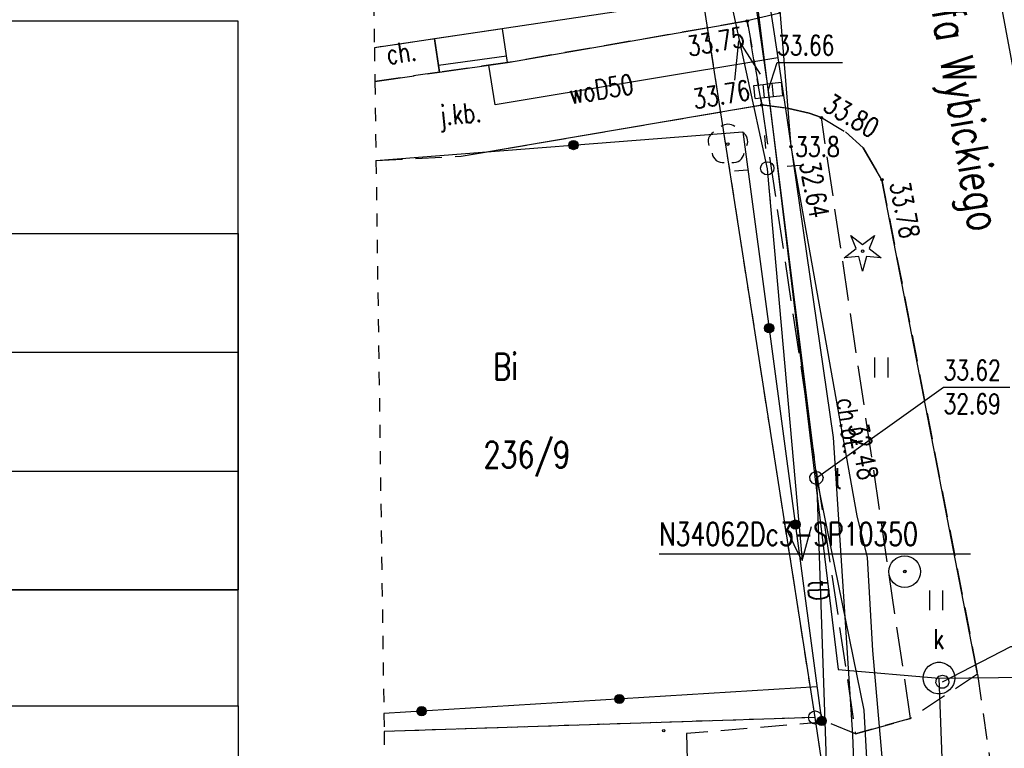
# Model space of a CAD drawing. Header units: millimetres. Extents: x 1427 to 82594, y 2364 to 16149.
# Tile 3 of 58: x 1490 to 1527, y 2443 to 2470. Entities that reach past the tile are written whole.
import ezdxf
from ezdxf.enums import TextEntityAlignment as Align

# ---------------------------------------------------------------- set-up
doc = ezdxf.new("R2010")
doc.units = ezdxf.units.MM
for name, pattern in [('2', [1, 0.5, -0.5]), ('423', [2, 1.5, -0.5]), ('424', [1.5, 1, -0.5]), ('901', [0])]:
    doc.linetypes.add(name, pattern=pattern)
for name, color, linetype in [('121-Punkt_osnowy_szczegolowej', 7, 'Continuous'), ('121-Punkt_osnowy_szczegolowej-A', 7, 'Continuous'), ('202-punkt_graniczny', 7, 'Continuous'), ('210-oznaczenie_konturu_uzytku_g', 7, 'Continuous'), ('211-numer_dzialki_ewidencyjnej', 7, 'Continuous'), ('218-kontur_uzytku_gruntowego', 7, 'Continuous'), ('219-dzialka_ewidencyjna', 7, 'Continuous'), ('312-Budynek__powierzchnia_', 7, 'Continuous'), ('312-budynek_ewidencyjny', 7, 'Continuous'), ('352-schody', 7, 'Continuous'), ('994-Nazwa_ulicy', 7, 'Continuous'), ('chodnik', 7, 'Continuous'), ('chodnik-Atr17', 7, 'Continuous'), ('drzewo_iglaste', 7, 'Continuous'), ('drzewo_lisciaste', 7, 'Continuous'), ('jezdnia', 7, 'Continuous'), ('jezdnia-Atr17', 7, 'Continuous'), ('komora_podziemna', 7, 'Continuous'), ('komora_podziemna-Atr17', 7, 'Continuous'), ('kratka_sciekowa', 7, 'Continuous'), ('kraweznik', 7, 'Continuous'), ('obszar_utwardzony', 7, 'Continuous'), ('ogrodzenie_trwale', 7, 'Continuous'), ('pikieta_naturalna', 7, 'Continuous'), ('pikieta_naturalna-Atr2', 7, 'Continuous'), ('pikieta_sztuczna', 7, 'Continuous'), ('pikieta_sztuczna-Atr2', 7, 'Continuous'), ('przewod_elektroenergetyczny__li', 7, 'Continuous'), ('przewod_elektroenergetyczny_nis', 7, 'Continuous'), ('przewod_gazowy', 7, 'Continuous'), ('przewod_kanalizacyjny', 7, 'Continuous'), ('przewod_telekomunikacyjny_podzi', 7, 'Continuous'), ('przewod_wodociagowy', 7, 'Continuous'), ('przewod_wodociagowy-Atr1', 7, 'Continuous'), ('rzedna-Atr2', 7, 'Continuous'), ('rzedna-Atr3', 7, 'Continuous'), ('trawnik', 7, 'Continuous'), ('wlaz_do_komory_lub_kanalu_-_okr', 7, 'Continuous'), ('Zakres', 7, 'Continuous')]:
    doc.layers.add(name, color=color, linetype=linetype)
doc.styles.add('STYL_ARIAL', font='simplex', dxfattribs={"width": 0.75, "oblique": 0.1})

# ---------------------------------------------------------------- blocks, each defined once
blk = doc.blocks.new('202')
at = {"color": 0}
blk.add_circle((0, 0), 0.25, dxfattribs=at)
blk = doc.blocks.new('US15')
at = {"color": 7}
blk.add_polyline3d([(0, 0.25, 0), (0.1352, 0.2103, 0), (0.2274, 0.1039, 0), (0.2475, -0.0356, 0), (0.1889, -0.1637, 0), (0.0704, -0.2399, 0), (-0.0704, -0.2399, 0), (-0.1889, -0.1637, 0), (-0.2475, -0.0356, 0), (-0.2274, 0.1039, 0), (-0.1352, 0.2103, 0), (0, 0.25, 0)], dxfattribs=at)
blk = doc.blocks.new('US22')
at = {"color": 7}
blk.add_polyline3d([(0, 0.25, 0), (0.1352, 0.2103, 0), (0.2274, 0.1039, 0), (0.2475, -0.0356, 0), (0.1889, -0.1637, 0), (0.0704, -0.2399, 0), (-0.0704, -0.2399, 0), (-0.1889, -0.1637, 0), (-0.2475, -0.0356, 0), (-0.2274, 0.1039, 0), (-0.1352, 0.2103, 0), (0, 0.25, 0)], dxfattribs=at)
blk = doc.blocks.new('US05')
at = {"color": 7}
for points in [[(-0.525, 0.25, 0), (-0.175, 0.25, 0)], [(-0.525, -0.25, 0), (-0.525, 0.25, 0)], [(-0.175, 0.25, 0), (0.175, 0.25, 0)], [(-0.175, -0.25, 0), (-0.175, 0.25, 0)], [(0.175, 0.25, 0), (0.525, 0.25, 0)], [(0.175, -0.25, 0), (0.175, 0.25, 0)], [(0.525, -0.25, 0), (0.525, 0.25, 0)], [(-0.525, -0.25, 0), (-0.175, -0.25, 0)], [(-0.175, -0.25, 0), (0.175, -0.25, 0)], [(0.175, -0.25, 0), (0.525, -0.25, 0)]]:
    blk.add_polyline3d(points, dxfattribs=at)
blk = doc.blocks.new('PW01')
at = {"color": 7}
blk.add_polyline3d([(0.045, 0, 0), (0.0318, -0.0318, 0), (0, -0.045, 0), (-0.0318, -0.0318, 0), (-0.045, 0, 0), (-0.0318, 0.0318, 0), (0, 0.045, 0), (0.0318, 0.0318, 0), (0.045, 0, 0)], dxfattribs=at)
blk = doc.blocks.new('TU04')
at = {"color": 7}
for points in [[(0, 0, 0), (0, 0.75, 0)], [(0.5, 0, 0), (0.5, 0.75, 0)]]:
    blk.add_polyline3d(points, dxfattribs=at)
blk = doc.blocks.new('922')
at = {"color": 0}
blk.add_circle((0, 0), 0.05, dxfattribs=at)
for centre, radius, start, end in [((0, 0.35), 0.4, 50.114, 129.886), ((-0.35, 0.1), 0.4, 119.8482, 203.5195), ((0.35, 0.1), 0.4, 336.8845, 60.1518), ((-0.2, -0.3), 0.4, 187.477, 278.4788), ((0.2, -0.275), 0.425, 262.6459, 349.6289)]:
    blk.add_arc(centre, radius, start, end, dxfattribs=at)
blk = doc.blocks.new('921')
at = {"color": 0}
for p, q in [((-0.25, 0.1), (-0.45, 0.6)), ((-0.45, 0.6), (0, 0.25)), ((0, 0.25), (0.45, 0.6)), ((0.45, 0.6), (0.25, 0.1)), ((-0.7, -0.25), (-0.25, 0.1)), ((0.25, 0.1), (0.7, -0.25)), ((-0.15, -0.2), (-0.7, -0.25)), ((0, -0.75), (-0.15, -0.2)), ((0.15, -0.2), (0, -0.75)), ((0.7, -0.25), (0.15, -0.2))]:
    blk.add_line(p, q, dxfattribs=at)
blk.add_circle((0, 0), 0.05, dxfattribs=at)
blk = doc.blocks.new('121')
at = {"color": 0}
for radius in [0.6, 0.05]:
    blk.add_circle((0, 0), radius, dxfattribs=at)
blk = doc.blocks.new('515a')
at = {"color": 0}
for p, q in [((0, 1.25), (0, 0.75)), ((-1.25, 0), (-0.75, 0)), ((0.75, 0), (1.25, 0)), ((0, -0.75), (0, -1.25))]:
    blk.add_line(p, q, dxfattribs=at)
blk.add_circle((0, 0), 0.25, dxfattribs=at)

msp = doc.modelspace()

# ---------------------------------------------------------------- linework, layer by layer
at = {"layer": '121-Punkt_osnowy_szczegolowej-A', "color": 7}
msp.add_polyline3d([(1514.411, 2449.967, 0), (1526.185, 2449.967, 0)], dxfattribs=at)
at = {"layer": '218-kontur_uzytku_gruntowego', "color": 3, "linetype": '2'}
for points in [[(1520.306, 2443.771, 0), (1514.406, 2481.641, 0)], [(1520.306, 2443.771, 0), (1503.995, 2443.239, 0)], [(1522.096, 2431.711, 0), (1520.306, 2443.771, 0)]]:
    msp.add_polyline3d(points, dxfattribs=at)
at = {"layer": '219-dzialka_ewidencyjna', "color": 7}
for points in [[(1520.306, 2443.771, 0), (1514.406, 2481.641, 0)], [(1520.306, 2443.771, 0), (1503.995, 2443.24, 0)], [(1522.096, 2431.711, 0), (1520.306, 2443.771, 0)]]:
    msp.add_polyline3d(points, dxfattribs=at)
at = {"layer": '312-Budynek__powierzchnia_', "color": 5}
for points in [[(1454.754, 2462.097, 0), (1498.474, 2462.097, 0)], [(1454.754, 2457.597, 0), (1498.474, 2457.597, 0)], [(1454.754, 2453.097, 0), (1498.474, 2453.097, 0)], [(1454.754, 2448.597, 0), (1498.474, 2448.597, 0)]]:
    msp.add_polyline3d(points, dxfattribs=at)
at = {"layer": '312-budynek_ewidencyjny', "color": 7}
msp.add_polyline3d([(1512.776, 2470.481, 0), (1503.626, 2469.123, 0)], dxfattribs=at)
at = {"layer": '352-schody', "color": 7}
for points in [[(1505.906, 2469.461, 0), (1506.096, 2468.201, 0), (1508.666, 2468.561, 0), (1508.476, 2469.841, 0), (1505.906, 2469.461, 0)], [(1505.906, 2469.461, 0), (1506.096, 2468.201, 0), (1508.666, 2468.561, 0), (1508.476, 2469.841, 0), (1505.906, 2469.461, 0)], [(1506.057, 2468.462, 0), (1508.627, 2468.825, 0)]]:
    msp.add_polyline3d(points, dxfattribs=at)
at = {"layer": 'chodnik', "color": 7, "linetype": '423'}
for points in [[(1503.644, 2467.85, 0), (1506.096, 2468.201, 0), (1505.906, 2469.461, 0), (1503.626, 2469.123, 0)], [(1520.546, 2466.481, 0), (1520.076, 2466.651, 0), (1519.316, 2466.831, 0), (1518.286, 2466.961, 0), (1521.836, 2443.151, 0), (1523.916, 2443.731, 0), (1520.546, 2466.481, 0)]]:
    msp.add_polyline3d(points, dxfattribs=at)
at = {"layer": 'jezdnia', "color": 7, "linetype": '424'}
for points in [[(1512.55, 2515.382, 0), (1512.946, 2512.691, 0), (1514.226, 2504.611, 0), (1515.386, 2496.781, 0), (1516.106, 2492.261, 0), (1519.166, 2471.561, 0), (1519.186, 2470.801, 0), (1518.926, 2470.421, 0), (1517.736, 2470.141, 0), (1518.286, 2466.961, 0), (1519.316, 2466.831, 0), (1520.076, 2466.651, 0), (1520.546, 2466.481, 0), (1521.456, 2465.941, 0), (1522.126, 2465.331, 0), (1522.836, 2464.131, 0), (1526.456, 2445.411, 0), (1527.056, 2441.191, 0), (1527.786, 2429.611, 0)], [(1506.916, 2465.021, 0), (1518.286, 2466.961, 0), (1517.736, 2470.141, 0), (1508.666, 2468.561, 0), (1506.096, 2468.201, 0), (1503.644, 2467.85, 0)], [(1503.687, 2464.853, 0), (1506.916, 2465.021, 0)]]:
    msp.add_polyline3d(points, dxfattribs=at)
at = {"layer": 'komora_podziemna', "color": 34}
msp.add_polyline3d([(1524.446, 2445.501, 0), (1524.506, 2445.611, 0), (1524.596, 2445.711, 0), (1524.696, 2445.781, 0), (1524.806, 2445.831, 0), (1524.936, 2445.861, 0), (1525.056, 2445.861, 0), (1525.186, 2445.831, 0), (1525.296, 2445.781, 0), (1525.396, 2445.711, 0), (1525.486, 2445.611, 0), (1525.546, 2445.501, 0), (1525.586, 2445.381, 0), (1525.596, 2445.261, 0), (1525.586, 2445.141, 0), (1525.546, 2445.021, 0), (1525.486, 2444.911, 0), (1525.396, 2444.811, 0), (1525.296, 2444.741, 0), (1525.186, 2444.691, 0), (1525.056, 2444.661, 0), (1524.936, 2444.661, 0), (1524.806, 2444.691, 0), (1524.696, 2444.741, 0), (1524.596, 2444.811, 0), (1524.506, 2444.911, 0), (1524.446, 2445.021, 0), (1524.406, 2445.141, 0), (1524.396, 2445.261, 0), (1524.406, 2445.381, 0), (1524.446, 2445.501, 0)], dxfattribs=at)
at = {"layer": 'kraweznik', "color": 7}
for points in [[(1519.166, 2471.561, 0), (1519.186, 2470.801, 0), (1518.926, 2470.421, 0), (1517.736, 2470.141, 0)], [(1508.666, 2468.561, 0), (1517.736, 2470.141, 0)], [(1506.916, 2465.021, 0), (1518.286, 2466.961, 0)], [(1526.456, 2445.411, 0), (1522.836, 2464.131, 0), (1522.126, 2465.331, 0), (1521.456, 2465.941, 0)]]:
    msp.add_polyline3d(points, dxfattribs=at)
at = {"layer": 'obszar_utwardzony', "color": 7, "linetype": '424'}
for points in [[(1526.456, 2445.411, 0), (1523.916, 2443.731, 0)], [(1523.916, 2443.731, 0), (1521.836, 2443.151, 0)], [(1520.726, 2443.601, 0), (1515.436, 2443.161, 0)], [(1521.836, 2443.151, 0), (1520.726, 2443.601, 0)], [(1515.436, 2443.161, 0), (1515.656, 2435.071, 0)]]:
    msp.add_polyline3d(points, dxfattribs=at)
at = {"layer": 'ogrodzenie_trwale', "color": 7, "linetype": '901'}
for points in [[(1503.687, 2464.859, 0), (1517.576, 2465.941, 0)], [(1517.576, 2465.941, 0), (1520.576, 2443.471, 0)], [(1520.386, 2444.931, 0), (1503.985, 2443.919, 0)]]:
    msp.add_polyline3d(points, dxfattribs=at)
at = {"layer": 'ogrodzenie_trwale', "color": 7}
for centre, radius in [((1511.164, 2465.441), 0.175), ((1511.164, 2465.441), 0.158), ((1511.164, 2465.441), 0.14), ((1511.164, 2465.441), 0.122), ((1511.164, 2465.441), 0.105), ((1511.164, 2465.441), 0.0875), ((1511.164, 2465.441), 0.07), ((1511.164, 2465.441), 0.0525), ((1511.164, 2465.441), 0.035), ((1518.568, 2458.507), 0.175), ((1518.568, 2458.507), 0.158), ((1518.568, 2458.507), 0.14), ((1518.568, 2458.507), 0.122), ((1518.568, 2458.507), 0.105), ((1518.568, 2458.507), 0.0875), ((1518.568, 2458.507), 0.07), ((1518.568, 2458.507), 0.0525), ((1518.568, 2458.507), 0.035), ((1519.561, 2451.072), 0.175), ((1519.561, 2451.072), 0.158), ((1519.561, 2451.072), 0.14), ((1519.561, 2451.072), 0.122), ((1519.561, 2451.072), 0.105), ((1519.561, 2451.072), 0.0875), ((1519.561, 2451.072), 0.07), ((1519.561, 2451.072), 0.0525), ((1519.561, 2451.072), 0.035), ((1512.9, 2444.469), 0.175), ((1512.9, 2444.469), 0.158), ((1512.9, 2444.469), 0.14), ((1512.9, 2444.469), 0.122), ((1512.9, 2444.469), 0.105), ((1512.9, 2444.469), 0.0875), ((1512.9, 2444.469), 0.07), ((1512.9, 2444.469), 0.0525), ((1512.9, 2444.469), 0.035), ((1505.414, 2444.007), 0.175), ((1505.414, 2444.007), 0.158), ((1505.414, 2444.007), 0.14), ((1505.414, 2444.007), 0.122), ((1505.414, 2444.007), 0.105), ((1505.414, 2444.007), 0.0875), ((1505.414, 2444.007), 0.07), ((1505.414, 2444.007), 0.0525), ((1505.414, 2444.007), 0.035), ((1520.553, 2443.638), 0.175), ((1520.553, 2443.638), 0.158), ((1520.553, 2443.638), 0.14), ((1520.553, 2443.638), 0.122), ((1520.553, 2443.638), 0.105), ((1520.553, 2443.638), 0.0875), ((1520.553, 2443.638), 0.07), ((1520.553, 2443.638), 0.0525), ((1520.553, 2443.638), 0.035)]:
    msp.add_circle(centre, radius, dxfattribs=at)
at = {"layer": 'przewod_elektroenergetyczny__li', "color": 5}
for points in [[(1454.754, 2470.137, 0), (1454.754, 2444.207, 0), (1498.474, 2444.207, 0), (1498.474, 2470.137, 0), (1454.754, 2470.137, 0)], [(1498.474, 2462.097, 0), (1498.474, 2448.597, 0), (1471.934, 2448.597, 0), (1471.934, 2462.097, 0), (1498.474, 2462.097, 0)], [(1454.754, 2444.207, 0), (1498.474, 2444.207, 0), (1498.464, 2434.457, 0), (1454.754, 2434.457, 0), (1454.754, 2444.207, 0)]]:
    msp.add_polyline3d(points, dxfattribs=at)
at = {"layer": 'przewod_elektroenergetyczny_nis', "color": 1}
for points in [[(1515.317, 2479.19, 0), (1518.493, 2464.547, 0)], [(1517.263, 2467.895, 0), (1517.425, 2469.393, 0), (1518.226, 2468.124, 0)], [(1518.486, 2464.536, 0), (1519.82, 2449.716, 0), (1520.174, 2450.999, 0)], [(1519.792, 2449.744, 0), (1519.236, 2450.875, 0)]]:
    msp.add_polyline3d(points, dxfattribs=at)
at = {"layer": 'przewod_gazowy', "color": 40}
msp.add_polyline3d([(1536.216, 2428.501, 0), (1524.066, 2428.321, 0), (1522.486, 2446.311, 0), (1522.286, 2449.831, 0), (1521.896, 2451.401, 0), (1519.396, 2465.381, 0), (1518.836, 2472.411, 0), (1516.266, 2489.231, 0), (1516.186, 2489.541, 0), (1516.126, 2489.851, 0), (1516.046, 2491.731, 0), (1515.326, 2494.981, 0), (1515.336, 2495.371, 0), (1515.266, 2495.811, 0), (1514.976, 2499.341, 0), (1513.116, 2502.601, 0), (1512.306, 2505.781, 0)], dxfattribs=at)
at = {"layer": 'przewod_kanalizacyjny', "color": 34}
for points in [[(1521.752, 2515.179, 0), (1522.146, 2511.971, 0), (1522.626, 2507.271, 0), (1523.696, 2499.451, 0), (1525.936, 2478.311, 0), (1532.146, 2445.021, 0)], [(1514.856, 2492.821, 0), (1518.536, 2467.511, 0), (1521.176, 2445.591, 0), (1524.996, 2445.261, 0)], [(1523.705, 2385.308, 0), (1526.686, 2400.211, 0), (1524.996, 2445.261, 0), (1531.736, 2445.331, 0)]]:
    msp.add_polyline3d(points, dxfattribs=at)
at = {"layer": 'przewod_telekomunikacyjny_podzi', "color": 30}
for points in [[(1515.436, 2492.151, 0), (1520.356, 2452.841, 0), (1522.146, 2444.051, 0), (1523.336, 2422.601, 0), (1523.926, 2415.851, 0), (1523.856, 2415.281, 0)], [(1520.356, 2452.841, 0), (1520.726, 2442.131, 0), (1519.356, 2438.841, 0), (1516.386, 2439.051, 0)]]:
    msp.add_polyline3d(points, dxfattribs=at)
at = {"layer": 'przewod_wodociagowy', "color": 5}
for points in [[(1517.086, 2480.541, 0), (1518.896, 2468.741, 0), (1519.226, 2466.561, 0), (1520.986, 2454.371, 0), (1521.716, 2443.101, 0), (1522.356, 2426.731, 0)], [(1518.896, 2468.741, 0), (1508.196, 2466.961, 0), (1507.956, 2468.461, 0)]]:
    msp.add_polyline3d(points, dxfattribs=at)
at = {"layer": 'rzedna-Atr2', "color": 7}
for points in [[(1518.536, 2467.511, 0), (1518.866, 2468.571, 0), (1521.339, 2468.571, 0)], [(1520.356, 2452.841, 0), (1525.166, 2456.271, 0), (1527.671, 2456.271, 0)], [(1525.126, 2445.121, 0), (1527.716, 2446.451, 0), (1530.248, 2446.451, 0)]]:
    msp.add_polyline3d(points, dxfattribs=at)
at = {"layer": 'Zakres', "color": 5, "linetype": '2'}
msp.add_polyline3d([(1503.473, 2479.838, 0), (1503.626, 2469.123, 0), (1503.626, 2469.123, 0), (1503.644, 2467.85, 0), (1503.644, 2467.85, 0), (1503.687, 2464.859, 0), (1503.687, 2464.853, 0), (1503.985, 2443.919, 0), (1503.995, 2443.24, 0), (1503.995, 2443.239, 0), (1504.054, 2439.083, 0)], dxfattribs=at)

# ---------------------------------------------------------------- block references
at = {"layer": '121-Punkt_osnowy_szczegolowej', "color": 7}
msp.add_blockref('121', (1523.696, 2449.291), dxfattribs=at)
at = {"layer": '202-punkt_graniczny', "color": 7}
msp.add_blockref('202', (1520.306, 2443.771), dxfattribs=at)
at = {"layer": 'drzewo_iglaste', "color": 3}
msp.add_blockref('921', (1522.106, 2461.421), dxfattribs=at)
at = {"layer": 'drzewo_lisciaste', "color": 3}
msp.add_blockref('922', (1517.006, 2465.481), dxfattribs=at)
at = {"layer": 'komora_podziemna', "color": 30, "rotation": 273.14617}
msp.add_blockref('US15', (1520.356, 2452.841), dxfattribs=at)
at = {"layer": 'kratka_sciekowa', "color": 34, "rotation": 6.239510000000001}
msp.add_blockref('US05', (1518.536, 2467.511), dxfattribs=at)
at = {"layer": 'pikieta_naturalna', "color": 7}
for p in [(1519.396, 2465.381), (1523.706, 2449.301)]:
    msp.add_blockref('PW01', p, dxfattribs=at)
at = {"layer": 'pikieta_sztuczna', "color": 7}
for p in [(1517.736, 2470.141), (1518.286, 2466.961), (1520.546, 2466.481), (1522.836, 2464.131)]:
    msp.add_blockref('PW01', p, dxfattribs=at)
at = {"layer": 'pikieta_sztuczna', "color": 7, "rotation": 180.0004199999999}
msp.add_blockref('PW01', (1514.576, 2443.271), dxfattribs=at)
at = {"layer": 'przewod_elektroenergetyczny_nis', "color": 7, "rotation": 274.95099}
msp.add_blockref('515a', (1518.496, 2464.561), dxfattribs=at)
at = {"layer": 'trawnik', "color": 7}
for p in [(1522.573, 2456.643), (1524.645, 2447.83)]:
    msp.add_blockref('TU04', p, dxfattribs=at)
at = {"layer": 'wlaz_do_komory_lub_kanalu_-_okr', "color": 7}
msp.add_blockref('US22', (1525.126, 2445.121), dxfattribs=at)

# ---------------------------------------------------------------- texts
at = {"layer": '121-Punkt_osnowy_szczegolowej-A', "color": 7, "style": 'STYL_ARIAL', "width": 0.75}
msp.add_text('N34062Dc3-SP10350', height=0.875, dxfattribs=at).set_placement((1514.411, 2450.016), align=Align.BOTTOM_LEFT)
at = {"layer": '210-oznaczenie_konturu_uzytku_g', "color": 3, "style": 'STYL_ARIAL', "width": 0.75}
msp.add_text('Bi', height=1, dxfattribs=at).set_placement((1508.123, 2456.255), align=Align.BOTTOM_LEFT)
at = {"layer": '211-numer_dzialki_ewidencyjnej', "color": 7, "style": 'STYL_ARIAL', "width": 0.75}
msp.add_text('236/9', height=1, dxfattribs=at).set_placement((1507.755, 2454.22), align=Align.TOP_LEFT)
at = {"layer": '994-Nazwa_ulicy', "color": 7, "style": 'STYL_ARIAL', "width": 0.75}
msp.add_text('Józefa Wybickiego', height=1.25, rotation=279.6763, dxfattribs=at).set_placement((1523.869, 2473.252), align=Align.BOTTOM_LEFT)
at = {"layer": 'chodnik-Atr17', "color": 7, "style": 'STYL_ARIAL', "width": 0.75}
for s, rotation, p in [('ch.', 8.13, (1504.17, 2468.272)), ('ch.bt.', 278.482, (1520.887, 2455.777))]:
    msp.add_text(s, height=0.75, rotation=rotation, dxfattribs=at).set_placement(p, align=Align.BOTTOM_LEFT)
at = {"layer": 'jezdnia-Atr17', "color": 7, "style": 'STYL_ARIAL', "width": 0.75}
msp.add_text('j.kb.', height=0.75, rotation=5.029, dxfattribs=at).set_placement((1506.143, 2465.962), align=Align.BOTTOM_LEFT)
at = {"layer": 'komora_podziemna-Atr17', "color": 7, "style": 'STYL_ARIAL', "width": 0.75}
msp.add_text('t', height=0.75, dxfattribs=at).set_placement((1521.026, 2452.232), align=Align.BOTTOM_LEFT)
at = {"layer": 'pikieta_naturalna-Atr2', "color": 7, "style": 'STYL_ARIAL', "width": 0.75}
msp.add_text('33.8', height=0.75, dxfattribs=at).set_placement((1519.551, 2464.777), align=Align.BOTTOM_LEFT)
at = {"layer": 'pikieta_sztuczna-Atr2', "color": 7, "style": 'STYL_ARIAL', "width": 0.75}
msp.add_text('33.75', height=0.75, rotation=9.881, dxfattribs=at).set_placement((1516.478, 2469.726), align=Align.TOP_CENTER)
for s, rotation, p in [('33.76', 9.682, (1516.859, 2466.762)), ('33.80', 329.314, (1521.377, 2466.036)), ('33.78', 280.944, (1523.117, 2462.878))]:
    msp.add_text(s, height=0.75, rotation=rotation, dxfattribs=at).set_placement(p, align=Align.BOTTOM_CENTER)
at = {"layer": 'przewod_telekomunikacyjny_podzi', "color": 30, "style": 'STYL_ARIAL', "width": 0.75}
msp.add_text('tD', height=0.75, rotation=271.978, dxfattribs=at).set_placement((1520.423, 2448.978), align=Align.MIDDLE_LEFT)
at = {"layer": 'przewod_wodociagowy-Atr1', "color": 5, "style": 'STYL_ARIAL', "width": 0.75}
msp.add_text('woD50', height=0.75, rotation=9.445, dxfattribs=at).set_placement((1510.996, 2467.359), align=Align.MIDDLE_LEFT)
at = {"layer": 'rzedna-Atr2', "color": 34, "style": 'STYL_ARIAL', "width": 0.75}
msp.add_text('33.66', height=0.75, dxfattribs=at).set_placement((1518.866, 2468.62), align=Align.BOTTOM_LEFT)
at = {"layer": 'rzedna-Atr2', "color": 52, "style": 'STYL_ARIAL', "width": 0.75}
msp.add_text('32.64', height=0.75, rotation=280.139, dxfattribs=at).set_placement((1520.093, 2464.834), align=Align.MIDDLE_LEFT)
at = {"layer": 'rzedna-Atr2', "color": 30, "style": 'STYL_ARIAL', "width": 0.75}
msp.add_text('33.62', height=0.75, dxfattribs=at).set_placement((1525.166, 2456.32), align=Align.BOTTOM_LEFT)
at = {"layer": 'rzedna-Atr2', "color": 7, "style": 'STYL_ARIAL', "width": 0.75}
msp.add_text('32.48', height=0.75, rotation=280.922, dxfattribs=at).set_placement((1521.337, 2454.798), align=Align.BOTTOM_LEFT)
at = {"layer": 'rzedna-Atr3', "color": 30, "style": 'STYL_ARIAL', "width": 0.75}
msp.add_text('32.69', height=0.75, dxfattribs=at).set_placement((1525.166, 2455.045), align=Align.BOTTOM_LEFT)
at = {"layer": 'wlaz_do_komory_lub_kanalu_-_okr', "color": 7, "style": 'STYL_ARIAL', "width": 0.75}
msp.add_text('k', height=0.75, dxfattribs=at).set_placement((1524.776, 2446.142), align=Align.BOTTOM_LEFT)

doc.saveas('drawing.dxf')
